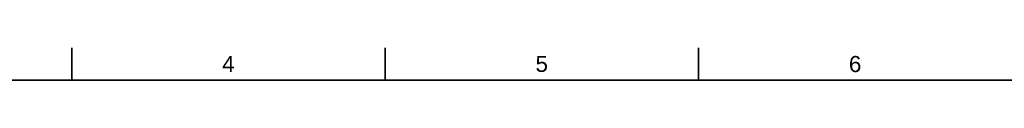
# Model space of a CAD drawing. Header units: millimetres. Extents: x 0 to 1189, y 0 to 841.
# Tile 7 of 9: x 153 to 306, y 831 to 836. Entities that reach past the tile are written whole.
import ezdxf
from ezdxf.enums import TextEntityAlignment as Align

# ---------------------------------------------------------------- set-up
doc = ezdxf.new("R2010")
doc.units = ezdxf.units.MM
doc.header["$LTSCALE"] = 0.75
doc.layers.add('BORDER', color=7, linetype='Continuous', lineweight=35)
doc.styles.add('FusionTitle', font='arial.ttf')

# ---------------------------------------------------------------- blocks, each defined once
blk = doc.blocks.new('ISO_A0_SHEET')
at = {"layer": 'BORDER'}
for p, q in [((161.125003, 836), (161.125003, 831)), ((209.833336, 836), (209.833336, 831)), ((258.541669, 836), (258.541669, 831)), ((20, 831), (1179, 831))]:
    blk.add_line(p, q, dxfattribs=at)
at = {"layer": 'BORDER', "style": 'FusionTitle'}
for s, p in [('4', (185.479169, 833.5)), ('5', (234.187502, 833.5)), ('6', (282.895835, 833.5))]:
    blk.add_text(s, height=2.5, dxfattribs=at).set_placement(p, align=Align.MIDDLE)

msp = doc.modelspace()

# ---------------------------------------------------------------- block references
at = {"layer": 'BORDER'}
msp.add_blockref('ISO_A0_SHEET', (0, 0), dxfattribs=at)

doc.saveas('drawing.dxf')
